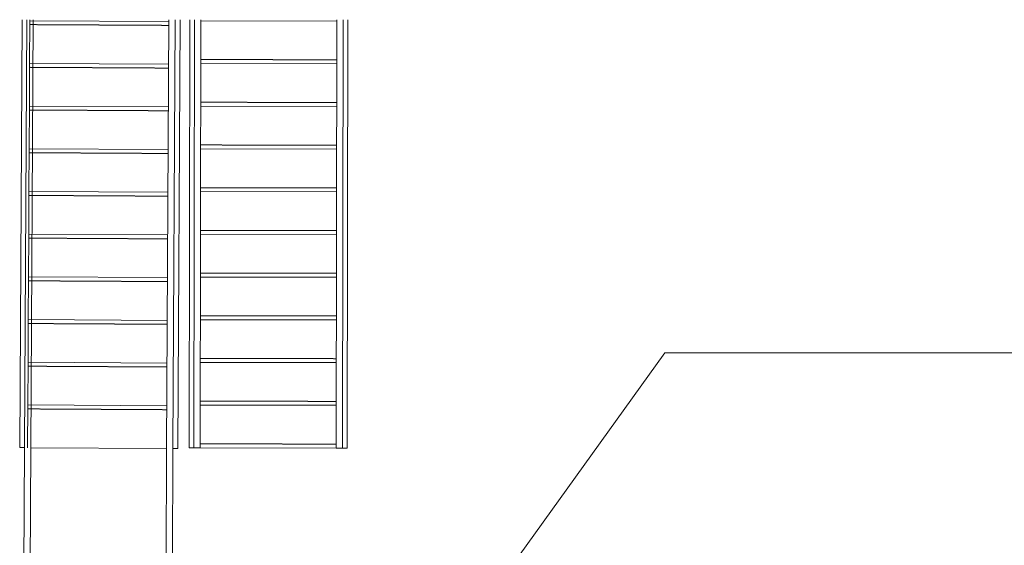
# Model space of a CAD drawing. Header units: centimetres. Extents: x 6036 to 22185, y 5782 to 11383.
# Tile 111 of 256: x 11518 to 12141, y 11051 to 11383. Entities that reach past the tile are written whole.
import ezdxf

# ---------------------------------------------------------------- set-up
doc = ezdxf.new("R2010")
doc.units = ezdxf.units.CM
doc.linetypes.add('Overhead', pattern=[0.396875, 0.238125, -0.15875])
for name, color, linetype, lineweight in [('A-ANNO-KEYN', 231, 'Continuous', 9), ('A-FLOR-HRAL', 11, 'Continuous', 9), ('S-STRS', 31, 'Continuous', 9)]:
    doc.layers.add(name, color=color, linetype=linetype, lineweight=lineweight)

# ---------------------------------------------------------------- blocks, each defined once
blk = doc.blocks.new('Railing - Railing-8678048-7-01 ZestMeble')
at = {"layer": 'A-FLOR-HRAL'}
for p, q in [((6053.85, 11383.19), (6052.39, 11112.6)), ((6053.85, 11383.19), (6052.39, 11112.6)), ((6057.85, 11383.19), (6056.39, 11112.58)), ((6057.85, 11383.19), (6056.39, 11112.58)), ((6249.7, 11112.37), (6250.07, 11383.19)), ((6253.7, 11112.36), (6254.07, 11383.19)), ((6052.39, 11112.6), (6051.79, 11001.33)), ((6056.39, 11112.58), (6055.79, 11001.31)), ((6253.7, 11112.36), (6249.7, 11112.37)), ((6055.79, 11001.31), (6051.79, 11001.33))]:
    blk.add_line(p, q, dxfattribs=at)
blk = doc.blocks.new('Railing - Railing-8678082-7-01 ZestMeble')
at = {"layer": 'A-FLOR-HRAL'}
for p, q in [((6143.85, 11383.19), (6142.39, 11112.11)), ((6147.85, 11383.19), (6146.39, 11112.09)), ((6159.7, 11112.49), (6160.07, 11383.19)), ((6163.7, 11112.49), (6164.07, 11383.19)), ((6142.39, 11112.11), (6142, 11041.23)), ((6146.39, 11112.09), (6146, 11041.2)), ((6163.7, 11112.49), (6159.7, 11112.49)), ((6142, 11041.23), (6141.47, 10942.65)), ((6146, 11041.2), (6145.47, 10942.63)), ((6145.47, 10942.63), (6141.47, 10942.65))]:
    blk.add_line(p, q, dxfattribs=at)

msp = doc.modelspace()

# ---------------------------------------------------------------- linework, layer by layer
at = {"layer": 'A-ANNO-KEYN'}
for p, q in [((11764.54, 10947.39), (11926.52, 11172.52)), ((11926.52, 11172.52), (12409.49, 11172.52))]:
    msp.add_line(p, q, dxfattribs=at)
at = {"layer": 'S-STRS'}
for p, q in [((11519.65, 11383.19), (11518.19, 11112.62)), ((11524.65, 11382.58), (11524.5, 11355.58)), ((11524.65, 11383.19), (11524.65, 11382.58)), ((11612.65, 11382.11), (11524.65, 11382.58)), ((11619.65, 11383.19), (11618.19, 11112.08)), ((11625.5, 11112.5), (11625.87, 11383.19)), ((11632.87, 11382.49), (11718.87, 11382.37)), ((11725.5, 11112.36), (11725.87, 11383.19)), ((11524.5, 11355.58), (11524.36, 11328.59)), ((11612.5, 11355.11), (11524.5, 11355.58)), ((11632.83, 11355.49), (11718.83, 11355.37)), ((11524.36, 11328.59), (11524.21, 11301.59)), ((11612.36, 11328.11), (11524.36, 11328.59)), ((11632.79, 11328.49), (11718.79, 11328.37)), ((11524.21, 11301.59), (11524.06, 11274.59)), ((11612.21, 11301.11), (11524.21, 11301.59)), ((11632.76, 11301.49), (11718.76, 11301.37)), ((11524.06, 11274.59), (11523.92, 11247.59)), ((11612.06, 11274.11), (11524.06, 11274.59)), ((11632.72, 11274.49), (11718.72, 11274.37)), ((11523.92, 11247.59), (11523.77, 11220.59)), ((11611.92, 11247.11), (11523.92, 11247.59)), ((11632.68, 11247.49), (11718.68, 11247.37)), ((11523.77, 11220.59), (11523.63, 11193.59)), ((11611.77, 11220.11), (11523.77, 11220.59)), ((11632.65, 11220.49), (11718.65, 11220.37)), ((11523.63, 11193.59), (11523.48, 11166.59)), ((11611.63, 11193.11), (11523.63, 11193.59)), ((11632.61, 11193.49), (11718.61, 11193.37)), ((11523.48, 11166.59), (11523.33, 11139.59)), ((11611.48, 11166.11), (11523.48, 11166.59)), ((11632.57, 11166.49), (11718.57, 11166.37)), ((11523.33, 11139.59), (11523.19, 11112.59)), ((11611.33, 11139.11), (11523.33, 11139.59)), ((11632.54, 11139.49), (11718.54, 11139.37)), ((11518.19, 11112.62), (11521.19, 11112.6)), ((11611.19, 11112.11), (11525.19, 11112.58)), ((11615.19, 11112.09), (11618.19, 11112.08)), ((11625.5, 11112.5), (11628.5, 11112.49)), ((11632.5, 11112.49), (11718.5, 11112.37)), ((11722.5, 11112.36), (11725.5, 11112.36))]:
    msp.add_line(p, q, dxfattribs=at)
at = {"layer": 'S-STRS', "linetype": 'Overhead'}
for p, q in [((11612.63, 11379.61), (11524.63, 11380.08)), ((11632.83, 11357.99), (11718.83, 11357.87)), ((11612.49, 11352.61), (11524.49, 11353.08)), ((11632.8, 11330.99), (11718.8, 11330.87)), ((11612.34, 11325.61), (11524.34, 11326.09)), ((11632.76, 11303.99), (11718.76, 11303.87)), ((11612.2, 11298.61), (11524.2, 11299.09)), ((11632.72, 11276.99), (11718.72, 11276.87)), ((11612.05, 11271.61), (11524.05, 11272.09)), ((11632.69, 11249.99), (11718.69, 11249.87)), ((11611.9, 11244.61), (11523.91, 11245.09)), ((11632.65, 11222.99), (11718.65, 11222.87)), ((11611.76, 11217.61), (11523.76, 11218.09)), ((11632.61, 11195.99), (11718.61, 11195.87)), ((11611.61, 11190.61), (11523.61, 11191.09)), ((11632.58, 11168.99), (11718.58, 11168.87)), ((11611.47, 11163.61), (11523.47, 11164.09)), ((11632.54, 11141.99), (11718.54, 11141.87)), ((11611.32, 11136.61), (11523.32, 11137.09)), ((11632.51, 11114.99), (11718.5, 11114.87))]:
    msp.add_line(p, q, dxfattribs=at)

# ---------------------------------------------------------------- block references
at = {"layer": 'A-FLOR-HRAL'}
for name in ['Railing - Railing-8678048-7-01 ZestMeble', 'Railing - Railing-8678082-7-01 ZestMeble']:
    msp.add_blockref(name, (5468.8, 0), dxfattribs=at)

doc.saveas('drawing.dxf')
